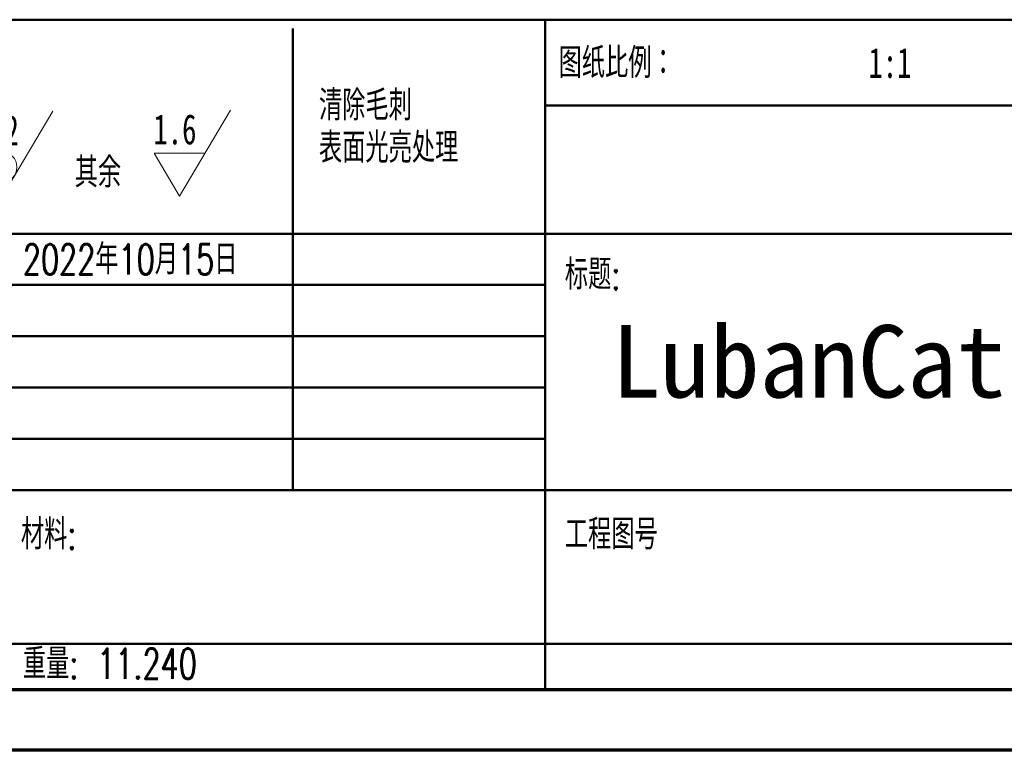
# Model space of a CAD drawing. Header units: millimetres. Extents: x 1643 to 1853, y 2203 to 2490.
# Tile 2 of 54: x 1723 to 1805, y 2203 to 2263. Entities that reach past the tile are written whole.
import ezdxf

# ---------------------------------------------------------------- set-up
doc = ezdxf.new("R2010")
doc.units = ezdxf.units.MM
doc.styles.add('SLDTEXTSTYLE0', font='TXT', dxfattribs={"width": 0.7, "bigfont": 'bigfont'})
doc.styles.add('SLDTEXTSTYLE1', font='TXT', dxfattribs={"width": 0.7})
doc.styles.add('黑体高度6mm', font='simhei.ttf', dxfattribs={"height": 6})

# ---------------------------------------------------------------- blocks, each defined once
blk = doc.blocks.new('SW_NOTE_0_1')
at = {"color": 0, "linetype": 'Continuous', "lineweight": 0, "char_height": 2.5, "attachment_point": 1, "style": 'SLDTEXTSTYLE0'}
for s, insert in [('清除毛刺', (0, 3.223)), ('表面光亮处理', (0, -0.277))]:
    blk.add_mtext(s, dxfattribs=dict(at, insert=insert))
blk = doc.blocks.new('SW_SFSYMBOL_0')
at = {"color": 0, "linetype": 'Continuous', "lineweight": 0}
for p, q in [((2.163, -3.571), (6.376, 3.571)), ((2.163, -3.571), (0.056, 0)), ((4.269, 0), (0.056, 0))]:
    blk.add_line(p, q, dxfattribs=at)
at = {"color": 0, "linetype": 'Continuous', "lineweight": 0, "char_height": 2.5, "attachment_point": 1}
for s, insert, style in [('1.6', (0, 3.223), 'SLDTEXTSTYLE1'), ('其余', (-6.517, -0.349), 'SLDTEXTSTYLE0')]:
    blk.add_mtext(s, dxfattribs=dict(at, insert=insert, style=style))
blk = doc.blocks.new('SW_SFSYMBOL_1')
at = {"color": 0, "linetype": 'Continuous', "lineweight": 0}
for q in [(6.376, 3.571), (0.056, 0)]:
    blk.add_line((2.163, -3.571), q, dxfattribs=at)
blk.add_circle((2.163, -1.071), 1.25, dxfattribs=at)
at = {"color": 0, "linetype": 'Continuous', "lineweight": 0, "insert": (0, 3.223), "char_height": 2.5, "attachment_point": 1, "style": 'SLDTEXTSTYLE1'}
blk.add_mtext('3.2', dxfattribs=at)

msp = doc.modelspace()

# ---------------------------------------------------------------- linework, layer by layer
at = {"linetype": 'Continuous', "lineweight": 50}
for p, q in [((1667.96048, 2263.26393), (1847.96048, 2263.26393)), ((1766.76048, 2263.26393), (1766.76048, 2207.71558)), ((1745.84952, 2262.5276), (1745.84952, 2224.2776)), ((1847.96048, 2256.1526), (1766.76048, 2256.1526)), ((1847.96048, 2245.5276), (1667.96048, 2245.5276)), ((1766.76048, 2241.2776), (1667.96048, 2241.2776)), ((1766.76048, 2237.0276), (1667.96048, 2237.0276)), ((1766.76048, 2232.7776), (1667.96048, 2232.7776)), ((1766.76048, 2228.5276), (1667.96048, 2228.5276)), ((1722.56048, 2224.2776), (1847.96048, 2224.2776)), ((1667.96048, 2211.5276), (1847.96048, 2211.5276))]:
    msp.add_line(p, q, dxfattribs=at)
at = {"linetype": 'Continuous', "lineweight": 70}
for p, q in [((1847.96048, 2207.71558), (1647.96048, 2207.71558)), ((1852.96048, 2202.71558), (1642.96048, 2202.71558))]:
    msp.add_line(p, q, dxfattribs=at)

# ---------------------------------------------------------------- block references
at = {"linetype": 'Continuous', "lineweight": 0}
for name, p in [('SW_NOTE_0_1', (1748.02311, 2254.19249)), ('SW_SFSYMBOL_0', (1734.31251, 2252.2065)), ('SW_SFSYMBOL_1', (1719.60055, 2252.12333))]:
    msp.add_blockref(name, p, dxfattribs=at)

# ---------------------------------------------------------------- texts
at = {"linetype": 'Continuous', "lineweight": 0, "char_height": 2.5, "attachment_point": 1}
for s, insert, style in [('图纸比例：', (1767.87189, 2260.93936), 'SLDTEXTSTYLE0'), ('1:1', (1793.53679, 2260.93936), 'SLDTEXTSTYLE1'), ('2022年10月15日', (1723.50134, 2244.6514), 'SLDTEXTSTYLE0'), ('标题:', (1768.39174, 2243.39798), 'SLDTEXTSTYLE0'), ('材料:', (1723.33901, 2221.86578), 'SLDTEXTSTYLE0'), ('工程图号', (1768.39174, 2221.86578), 'SLDTEXTSTYLE0'), ('重量: 11.240', (1723.50134, 2211.14149), 'SLDTEXTSTYLE0')]:
    msp.add_mtext(s, dxfattribs=dict(at, insert=insert, style=style))
at = {"insert": (1772.26849, 2237.9527), "char_height": 6, "attachment_point": 1, "style": '黑体高度6mm'}
msp.add_mtext_dynamic_manual_height_columns('LubanCat 1 N 底盖', width=87.7389419, gutter_width=25, heights=[0], dxfattribs=at)

doc.saveas('drawing.dxf')
